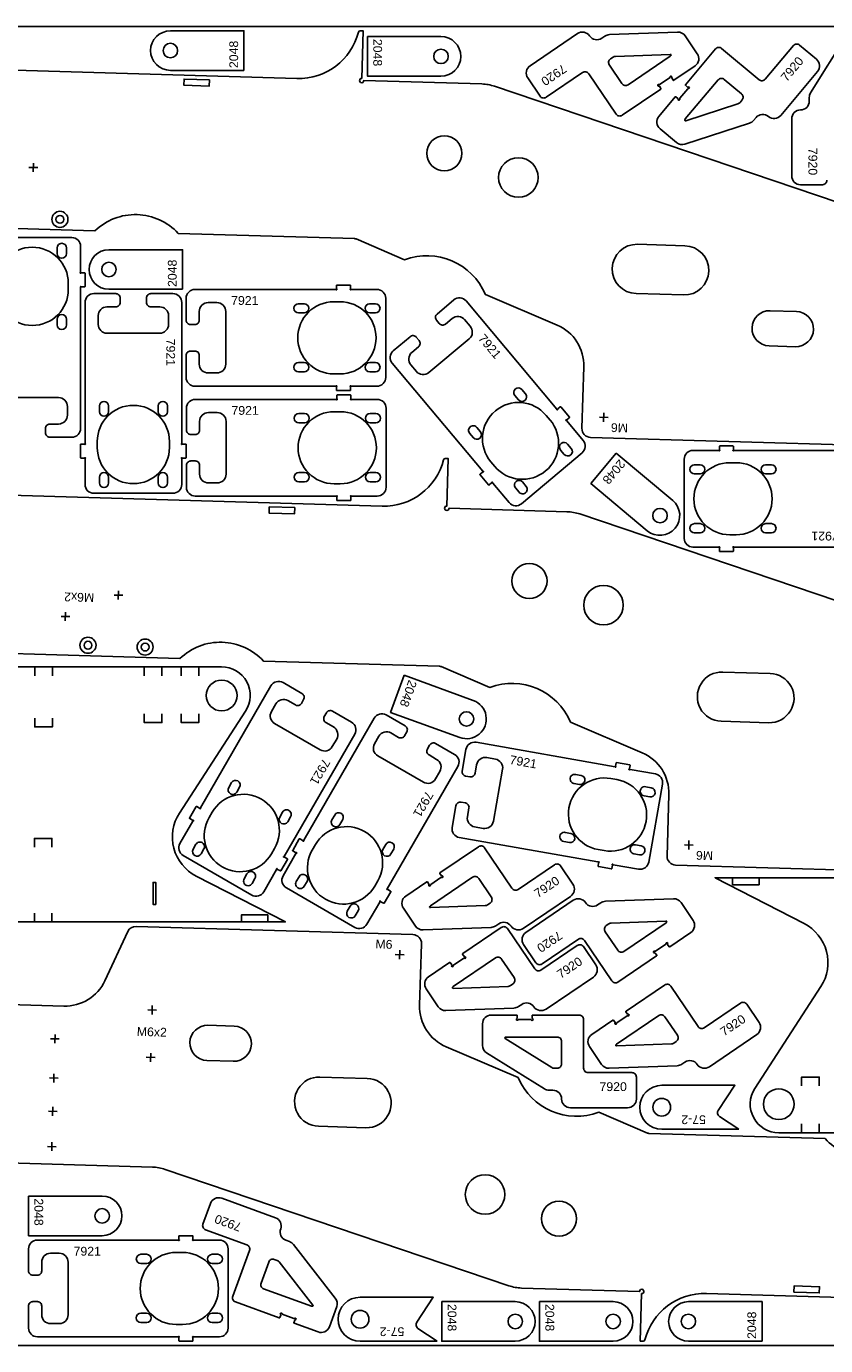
# Model space of a CAD drawing. Header units: millimetres. Extents: x 0 to 3000, y 0 to 1500.
# Tile 2 of 3: x 728 to 1637, y 0 to 1500. Entities that reach past the tile are written whole.
import ezdxf

# ---------------------------------------------------------------- set-up
doc = ezdxf.new("R2010")
doc.units = ezdxf.units.MM
doc.header["$MEASUREMENT"] = 0
doc.layers.add('Gravír', color=1, linetype='Continuous', true_color=0xff0000)
doc.layers.add('Sheet', color=18, linetype='Continuous', true_color=0x000000)
doc.styles.add('Arial', font='txt', dxfattribs={"height": 0.2})

msp = doc.modelspace()

# ---------------------------------------------------------------- linework, layer by layer
at = {"color": 7, "true_color": 0xffffff}
for points in [[(1651.6, 1299.6), (1260.8, 1431.9, 0.074313), (1246.2, 1434.5), (1112.1, 1438.5, -1), (1107.1, 1438.4, -0.429408), (1109.7, 1440.9), (1111.3, 1494.9), (1107.9, 1495, 0.351484), (1105.9, 1493.5, -0.351484), (1035.9, 1440.7), (368.2, 1460.5)], [(1661.2, 1490.3), (1620.2, 1424.6, 0.140541), (1618.7, 1419.3), (1618.7, 1415, -0.414214), (1608.7, 1405, 0.414214), (1598.7, 1395), (1598.7, 1330, 0.414214), (1608.7, 1320), (1633.7, 1320, 0.414214), (1638.7, 1325)], [(449.3, 1278), (806.1, 1267.4, -0.421053), (901, 1264.6), (1101.4, 1258.7, -0.094015), (1103.2, 1258.3), (1158.4, 1234.7, -0.4), (1250.3, 1195.3), (1331.9, 1160.4, -0.308197), (1362.2, 1112.9), (1360.1, 1043, 0.414214), (1369.8, 1032.7), (1684.7, 1023.3, 0.2997)], [(704.9, 1077.9), (764.9, 1077.9, -0.414214), (774.9, 1067.9), (774.9, 1057.9, -0.414214), (764.9, 1047.9), (754.9, 1047.9, 0.414214), (749.9, 1042.9), (749.9, 1037.9, 0.414214), (754.9, 1032.9), (779.9, 1032.9, 0.414214), (789.9, 1042.9), (789.9, 1203, 0.267949), (789.7, 1203.5, -1.303225), (790.3, 1204.1, 0.267949), (790.8, 1203.9), (794.4, 1203.9, 0.414214), (794.9, 1204.4), (794.9, 1219.4, 0.414214), (794.4, 1219.9), (790.8, 1219.9, 0.267949), (790.3, 1219.6, -1.303225), (789.7, 1220.3, 0.267949), (789.9, 1220.8), (789.9, 1249.9, 0.414214), (779.9, 1259.9), (689.9, 1259.9, 0.414214)], [(1693.4, 1017.9), (1533.2, 1017.9, 0.267949), (1532.8, 1017.6, -1.303225), (1532.1, 1018.3, 0.267949), (1532.4, 1018.7), (1532.4, 1022.4, 0.414214), (1531.9, 1022.9), (1516.9, 1022.9, 0.414214), (1516.4, 1022.4), (1516.4, 1018.7, 0.267949), (1516.6, 1018.3, -1.303225), (1515.9, 1017.6, 0.267949), (1515.5, 1017.9), (1486.4, 1017.9, 0.414214), (1476.4, 1007.9), (1476.4, 917.9, 0.414214), (1486.4, 907.9), (1515.5, 907.9, 0.267949), (1515.9, 908.1, -1.303225), (1516.6, 907.4, 0.267949), (1516.4, 907), (1516.4, 903.4, 0.414214), (1516.9, 902.9), (1531.9, 902.9, 0.414214), (1532.4, 903.4), (1532.4, 907, 0.267949), (1532.1, 907.4, -1.732051), (1532.9, 907.9), (1693.4, 907.9, 0.414214)], [(1748.4, 813.3), (1357.6, 945.6, 0.074313), (1343.1, 948.2), (1208.9, 952.2, -1), (1203.9, 952.1, -0.429408), (1206.5, 954.6), (1208.1, 1008.6), (1204.7, 1008.7, 0.351484), (1202.7, 1007.2, -0.351484), (1132.8, 954.4), (465.1, 974.2)], [(546.2, 791.7), (902.9, 781.2, -0.421053), (997.9, 778.3), (1198.2, 772.4, -0.094015), (1200, 772), (1255.2, 748.4, -0.4), (1347.1, 709), (1428.7, 674.1, -0.308197), (1459, 626.6), (1456.9, 556.7, 0.414214), (1466.6, 546.4), (1781.5, 537, 0.2997)], [(1731.6, 232.6, -0.421053), (1636.7, 235.4), (1436.3, 241.3, -0.094015), (1434.5, 241.7), (1379.3, 265.3, -0.4), (1287.4, 304.7), (1205.8, 339.6, -0.308197), (1175.5, 387.1), (1177.6, 457, 0.414214), (1167.9, 467.3), (853, 476.7, 0.2997), (843.7, 470.9), (817.6, 414.9, -0.2997), (770.8, 386.1), (394.5, 397.2, 0.198912)], [(187, 223.3), (871.5, 203, -0.074313), (886.1, 200.4), (1276.9, 68.1, 0.074313), (1291.4, 65.5), (1425.6, 61.5, -1), (1430.6, 61.6, -0.429408), (1428, 59.1), (1426.4, 5.1), (1429.8, 5, 0.351484), (1431.8, 6.5, -0.351484), (1501.7, 59.3), (2169.5, 39.5)]]:
    msp.add_lwpolyline(points, format="xyb", dxfattribs=at)
for points in [[(975.7, 1450), (975.7, 1495), (892, 1495, 1), (892, 1450)], [(1116.1, 1488.4), (1116.1, 1443.4), (1199.8, 1443.4, 1), (1199.8, 1488.4)], [(1477.6, 1489.1, 0.258618), (1468.9, 1493.5), (1391.5, 1490.6, 0.140541), (1386.3, 1488.9), (1382.7, 1486.5, -0.414214), (1368.8, 1489.1, 0.414214), (1355, 1491.8), (1301.2, 1455.3, 0.414214), (1298.5, 1441.4), (1312.5, 1420.7, 0.414214), (1319.5, 1419.4), (1360.9, 1447.5, -0.414214), (1367.8, 1446.1), (1399, 1400.2, 0.414214), (1405.9, 1398.9), (1449.8, 1428.6, 0.414214), (1449.9, 1429.3), (1448.2, 1431.9, 0.317837), (1447.6, 1432.1, -1.585786), (1448, 1433.8, 0.317837), (1448.5, 1433.8), (1460.3, 1441.8, 0.317837), (1460.5, 1442.3, -1.585786), (1462.2, 1442, 0.317837), (1462.2, 1441.4), (1464, 1438.9, 0.414214), (1464.7, 1438.7), (1488.7, 1455, 0.414214), (1491.3, 1468.9)], [(1467.6, 1367.9, 0.258618), (1477.1, 1366.1), (1550.8, 1390, 0.140541), (1555.3, 1393.1), (1558.1, 1396.4, -0.414214), (1572.2, 1397.6, 0.414214), (1586.3, 1398.8), (1628.1, 1448.6, 0.414214), (1626.8, 1462.7), (1607.7, 1478.8, 0.414214), (1600.6, 1478.2), (1568.5, 1439.9, -0.414214), (1561.5, 1439.3), (1518.9, 1474.9, 0.414214), (1511.9, 1474.3), (1477.8, 1433.7, 0.414214), (1477.9, 1433), (1480.3, 1431, 0.317837), (1480.8, 1431, -1.585786), (1481, 1429.2, 0.317837), (1480.4, 1429), (1471.3, 1418.2, 0.317837), (1471.3, 1417.6, -1.585786), (1469.5, 1417.4, 0.317837), (1469.3, 1418), (1467, 1420, 0.414214), (1466.3, 1419.9), (1447.6, 1397.7, 0.414214), (1448.9, 1383.6)], [(1461.4, 1468, -0.270547), (1460.6, 1466.1), (1412.6, 1433.6, -0.414214), (1405.6, 1434.9), (1391.3, 1456, -0.414214), (1392.6, 1463), (1395.6, 1465, -0.140541), (1398.2, 1465.8), (1460.5, 1468.2, -0.125244)], [(1477.4, 1392.7, -0.270547), (1477.7, 1394.7), (1515, 1439.1, -0.414214), (1522, 1439.7), (1541.6, 1423.3, -0.414214), (1542.2, 1416.3), (1539.9, 1413.5, -0.140541), (1537.6, 1412), (1478.3, 1392.7, -0.125244)], [(775.9, 1200.9, -1), (693.9, 1200.9), (693.9, 1207.9, -1), (775.9, 1207.9)], [(773.7, 1241.6, -1), (763.2, 1241.6), (763.2, 1248.1, -1), (773.7, 1248.1)], [(905.8, 1201.1), (905.8, 1246.1), (822.1, 1246.1, 1), (822.1, 1201.1)], [(1477.3, 1250.6, -1), (1475.6, 1194.6), (1421.7, 1196.2, -1), (1423.3, 1252.2)], [(909.9, 1100.9, 0.414214), (919.9, 1090.9), (1080, 1090.9, 0.267949), (1080.5, 1091.2, -1.303225), (1081.2, 1090.5, 0.267949), (1080.9, 1090.1), (1080.9, 1086.4, 0.414214), (1081.4, 1085.9), (1096.4, 1085.9, 0.414214), (1096.9, 1086.4), (1096.9, 1090.1, 0.267949), (1096.7, 1090.5, -1.303225), (1097.3, 1091.2, 0.267949), (1097.8, 1090.9), (1126.9, 1090.9, 0.414214), (1136.9, 1100.9), (1136.9, 1190.9, 0.414214), (1126.9, 1200.9), (1097.8, 1200.9, 0.267949), (1097.3, 1200.7, -1.303225), (1096.7, 1201.4, 0.267949), (1096.9, 1201.8), (1096.9, 1205.4, 0.414214), (1096.4, 1205.9), (1081.4, 1205.9, 0.414214), (1080.9, 1205.4), (1080.9, 1201.8, 0.267949), (1081.2, 1201.4, -1.732051), (1080.4, 1200.9), (919.9, 1200.9, 0.414214), (909.9, 1190.9), (909.9, 1165.9, 0.414214), (914.9, 1160.9), (919.9, 1160.9, 0.414214), (924.9, 1165.9), (924.9, 1175.9, -0.414214), (934.9, 1185.9), (944.9, 1185.9, -0.414214), (954.9, 1175.9), (954.9, 1115.9, -0.414214), (944.9, 1105.9), (934.9, 1105.9, -0.414214), (924.9, 1115.9), (924.9, 1125.9, 0.414214), (919.9, 1130.9), (914.9, 1130.9, 0.414214), (909.9, 1125.9)], [(804.9, 1196.1, 0.414214), (794.9, 1186.1), (794.9, 1026, 0.267949), (795.2, 1025.6, -1.303225), (794.5, 1024.9, 0.267949), (794, 1025.1), (790.4, 1025.1, 0.414214), (789.9, 1024.6), (789.9, 1009.6, 0.414214), (790.4, 1009.1), (794, 1009.1, 0.267949), (794.5, 1009.4, -1.303225), (795.2, 1008.7, 0.267949), (794.9, 1008.3), (794.9, 979.1, 0.414214), (804.9, 969.1), (894.9, 969.1, 0.414214), (904.9, 979.1), (904.9, 1008.3, 0.267949), (904.7, 1008.7, -1.303225), (905.3, 1009.4, 0.267949), (905.8, 1009.1), (909.4, 1009.1, 0.414214), (909.9, 1009.6), (909.9, 1024.6, 0.414214), (909.4, 1025.1), (905.8, 1025.1, 0.267949), (905.3, 1024.9, -1.732051), (904.9, 1025.6), (904.9, 1186.1, 0.414214), (894.9, 1196.1), (869.9, 1196.1, 0.414214), (864.9, 1191.1), (864.9, 1186.1, 0.414214), (869.9, 1181.1), (879.9, 1181.1, -0.414214), (889.9, 1171.1), (889.9, 1161.1, -0.414214), (879.9, 1151.1), (819.9, 1151.1, -0.414214), (809.9, 1161.1), (809.9, 1171.1, -0.414214), (819.9, 1181.1), (829.9, 1181.1, 0.414214), (834.9, 1186.1), (834.9, 1191.1, 0.414214), (829.9, 1196.1)], [(1077.9, 1104.9, -1), (1077.9, 1186.9), (1084.9, 1186.9, -1), (1084.9, 1104.9)], [(1145.5, 1131.2, 0.414214), (1144.3, 1117.1), (1247.2, 994.4, 0.267949), (1247.7, 994.2, -1.303225), (1247.6, 993.3, 0.267949), (1247.1, 993.2), (1244.3, 990.8, 0.414214), (1244.2, 990.1), (1253.9, 978.7, 0.414214), (1254.6, 978.6), (1257.4, 980.9, 0.267949), (1257.5, 981.4, -1.303225), (1258.5, 981.3, 0.267949), (1258.6, 980.8), (1277.3, 958.5, 0.414214), (1291.4, 957.3), (1360.3, 1015.1, 0.414214), (1361.6, 1029.2), (1342.9, 1051.5, 0.267949), (1342.4, 1051.7, -1.303225), (1342.5, 1052.7, 0.267949), (1343, 1052.7), (1345.7, 1055.1, 0.414214), (1345.8, 1055.8), (1336.2, 1067.3, 0.414214), (1335.5, 1067.3), (1332.7, 1065, 0.267949), (1332.5, 1064.5, -1.732051), (1331.7, 1064.8), (1228.5, 1187.8, 0.414214), (1214.4, 1189), (1195.3, 1172.9, 0.414214), (1194.7, 1165.9), (1197.9, 1162.1, 0.414214), (1204.9, 1161.5), (1212.6, 1167.9, -0.414214), (1226.7, 1166.6), (1233.1, 1159, -0.414214), (1231.9, 1144.9), (1185.9, 1106.3, -0.414214), (1171.8, 1107.6), (1165.4, 1115.2, -0.414214), (1166.6, 1129.3), (1174.3, 1135.7, 0.414214), (1174.9, 1142.8), (1171.7, 1146.6, 0.414214), (1164.6, 1147.2)], [(773.7, 1160.6, -1), (763.2, 1160.6), (763.2, 1167.1, -1), (773.7, 1167.1)], [(1037.7, 1174.2, -1), (1037.7, 1184.7), (1044.2, 1184.7, -1), (1044.2, 1174.2)], [(1118.7, 1174.2, -1), (1118.7, 1184.7), (1125.2, 1184.7, -1), (1125.2, 1174.2)], [(1604.1, 1175.8, -1), (1602.9, 1135.8), (1573, 1136.7, -1), (1574.1, 1176.7)], [(1037.7, 1107.2, -1), (1037.7, 1117.7), (1044.2, 1117.7, -1), (1044.2, 1107.2)], [(1118.7, 1107.2, -1), (1118.7, 1117.7), (1125.2, 1117.7, -1), (1125.2, 1107.2)], [(910.3, 975.9, 0.414214), (920.3, 965.9), (1080.4, 965.9, 0.267949), (1080.9, 966.2, -1.303225), (1081.6, 965.5, 0.267949), (1081.3, 965.1), (1081.3, 961.4, 0.414214), (1081.8, 960.9), (1096.8, 960.9, 0.414214), (1097.3, 961.4), (1097.3, 965.1, 0.267949), (1097.1, 965.5, -1.303225), (1097.7, 966.2, 0.267949), (1098.2, 965.9), (1127.3, 965.9, 0.414214), (1137.3, 975.9), (1137.3, 1065.9, 0.414214), (1127.3, 1075.9), (1098.2, 1075.9, 0.267949), (1097.7, 1075.7, -1.303225), (1097.1, 1076.4, 0.267949), (1097.3, 1076.8), (1097.3, 1080.4, 0.414214), (1096.8, 1080.9), (1081.8, 1080.9, 0.414214), (1081.3, 1080.4), (1081.3, 1076.8, 0.267949), (1081.6, 1076.4, -1.732051), (1080.8, 1075.9), (920.3, 1075.9, 0.414214), (910.3, 1065.9), (910.3, 1040.9, 0.414214), (915.3, 1035.9), (920.3, 1035.9, 0.414214), (925.3, 1040.9), (925.3, 1050.9, -0.414214), (935.3, 1060.9), (945.3, 1060.9, -0.414214), (955.3, 1050.9), (955.3, 990.9, -0.414214), (945.3, 980.9), (935.3, 980.9, -0.414214), (925.3, 990.9), (925.3, 1000.9, 0.414214), (920.3, 1005.9), (915.3, 1005.9, 0.414214), (910.3, 1000.9)], [(1283.7, 1080.4, -1), (1291.8, 1087.1), (1295.9, 1082.2, -1), (1287.9, 1075.4)], [(808.9, 1028.1, -1), (890.9, 1028.1), (890.9, 1021.1, -1), (808.9, 1021.1)], [(811.2, 1068.4, -1), (821.7, 1068.4), (821.7, 1061.9, -1), (811.2, 1061.9)], [(878.2, 1068.4, -1), (888.7, 1068.4), (888.7, 1061.9, -1), (878.2, 1061.9)], [(1256.5, 1005, -1), (1319.4, 1057.7), (1323.9, 1052.4, -1), (1261, 999.7)], [(1038.1, 1049.2, -1), (1038.1, 1059.7), (1044.6, 1059.7, -1), (1044.6, 1049.2)], [(1078.3, 979.9, -1), (1078.3, 1061.9), (1085.3, 1061.9, -1), (1085.3, 979.9)], [(1119.1, 1049.2, -1), (1119.1, 1059.7), (1125.6, 1059.7, -1), (1125.6, 1049.2)], [(1232.4, 1037.3, -1), (1240.4, 1044.1), (1244.6, 1039.1, -1), (1236.6, 1032.3)], [(1335.8, 1018.3, -1), (1343.8, 1025.1), (1348, 1020.1, -1), (1340, 1013.4)], [(1399.2, 1014.8), (1370.3, 980.3), (1434.4, 926.5, 1), (1463.3, 961)], [(811.2, 987.4, -1), (821.7, 987.4), (821.7, 980.9, -1), (811.2, 980.9)], [(878.2, 987.4, -1), (888.7, 987.4), (888.7, 980.9, -1), (878.2, 980.9)], [(1038.1, 982.2, -1), (1038.1, 992.7), (1044.6, 992.7, -1), (1044.6, 982.2)], [(1119.1, 982.2, -1), (1119.1, 992.7), (1125.6, 992.7, -1), (1125.6, 982.2)], [(1494.6, 1001.6, -1), (1494.6, 991.1), (1488.1, 991.1, -1), (1488.1, 1001.6)], [(1535.4, 1003.9, -1), (1535.4, 921.9), (1528.4, 921.9, -1), (1528.4, 1003.9)], [(1575.6, 1001.6, -1), (1575.6, 991.1), (1569.1, 991.1, -1), (1569.1, 1001.6)], [(1284.5, 975.3, -1), (1292.5, 982), (1296.7, 977, -1), (1288.6, 970.3)], [(1494.6, 934.6, -1), (1494.6, 924.1), (1488.1, 924.1, -1), (1488.1, 934.6)], [(1575.6, 934.6, -1), (1575.6, 924.1), (1569.1, 924.1, -1), (1569.1, 934.6)], [(688.3, 481.7), (1022.8, 481.7), (921.4, 533.9, -0.443873), (902.3, 605.5), (977.6, 721.5, 0.594692), (950.3, 771.7), (495.3, 771.7, 0.594692), (468, 721.5), (543.2, 605.5, -0.443873), (524.2, 533.9), (422.8, 481.7)], [(1574.1, 764.3, -1), (1572.5, 708.3), (1518.5, 709.9, -1), (1520.2, 765.9)], [(1020.1, 753.9, 0.414214), (1006.4, 750.2), (926.3, 611.5, 0.267949), (926.3, 611, -1.303225), (925.4, 610.8, 0.267949), (925.2, 611.2), (922, 613, 0.414214), (921.3, 612.9), (913.8, 599.9, 0.414214), (914, 599.2), (917.2, 597.4, 0.267949), (917.7, 597.4, -1.303225), (917.9, 596.4, 0.267949), (917.5, 596.2), (902.9, 571, 0.414214), (906.6, 557.3), (984.5, 512.3, 0.414214), (998.2, 516), (1012.7, 541.2, 0.267949), (1012.7, 541.7, -1.303225), (1013.7, 541.9, 0.267949), (1013.9, 541.5), (1017.1, 539.7, 0.414214), (1017.7, 539.9), (1025.2, 552.9, 0.414214), (1025.1, 553.5), (1021.9, 555.4, 0.267949), (1021.4, 555.4, -1.732051), (1021.4, 556.2), (1101.7, 695.2, 0.414214), (1098, 708.9), (1076.4, 721.4, 0.414214), (1069.5, 719.6), (1067, 715.2, 0.414214), (1068.9, 708.4), (1077.5, 703.4, -0.414214), (1081.2, 689.7), (1076.2, 681.1, -0.414214), (1062.5, 677.4), (1010.6, 707.4, -0.414214), (1006.9, 721.1), (1011.9, 729.7, -0.414214), (1025.6, 733.4), (1034.2, 728.4, 0.414214), (1041, 730.2), (1043.5, 734.6, 0.414214), (1041.7, 741.4)], [(1157.8, 762.3), (1142.4, 720), (1221.1, 691.4, 1), (1236.5, 733.7)], [(1137.4, 717.1, 0.414214), (1123.7, 713.4), (1043.7, 574.8, 0.267949), (1043.7, 574.3, -1.303225), (1042.7, 574, 0.267949), (1042.5, 574.4), (1039.3, 576.3, 0.414214), (1038.6, 576.1), (1031.1, 563.1, 0.414214), (1031.3, 562.4), (1034.5, 560.6, 0.267949), (1035, 560.6, -1.303225), (1035.2, 559.6, 0.267949), (1034.8, 559.4), (1020.2, 534.2, 0.414214), (1023.9, 520.5), (1101.8, 475.5, 0.414214), (1115.5, 479.2), (1130.1, 504.4, 0.267949), (1130.1, 504.9, -1.303225), (1131, 505.1, 0.267949), (1131.2, 504.7), (1134.4, 502.9, 0.414214), (1135.1, 503.1), (1142.6, 516.1, 0.414214), (1142.4, 516.8), (1139.2, 518.6, 0.267949), (1138.7, 518.6, -1.732051), (1138.7, 519.4), (1219, 658.4, 0.414214), (1215.3, 672.1), (1193.7, 684.6, 0.414214), (1186.8, 682.8), (1184.3, 678.4, 0.414214), (1186.2, 671.6), (1194.8, 666.6, -0.414214), (1198.5, 652.9), (1193.5, 644.3, -0.414214), (1179.8, 640.6), (1127.9, 670.6, -0.414214), (1124.2, 684.3), (1129.2, 692.9, -0.414214), (1142.9, 696.6), (1151.5, 691.6, 0.414214), (1158.4, 693.4), (1160.9, 697.8, 0.414214), (1159, 704.6)], [(1212.5, 589.2, 0.414214), (1220.6, 577.7), (1378.3, 549.9, 0.267949), (1378.8, 550, -1.303225), (1379.3, 549.2, 0.267949), (1379, 548.9), (1378.4, 545.3, 0.414214), (1378.8, 544.7), (1393.6, 542.1, 0.414214), (1394.1, 542.5), (1394.8, 546.1, 0.267949), (1394.6, 546.5, -1.303225), (1395.4, 547.1, 0.267949), (1395.8, 546.8), (1424.5, 541.7, 0.414214), (1436, 549.8), (1451.7, 638.5, 0.414214), (1443.6, 650), (1414.9, 655.1, 0.267949), (1414.4, 654.9, -1.303225), (1413.8, 655.7, 0.267949), (1414.2, 656.1), (1414.8, 659.7, 0.414214), (1414.4, 660.3), (1399.6, 662.9, 0.414214), (1399, 662.5), (1398.4, 658.9, 0.267949), (1398.6, 658.4, -1.732051), (1397.8, 658.1), (1239.7, 686, 0.414214), (1228.1, 677.9), (1223.8, 653.3, 0.414214), (1227.8, 647.5), (1232.8, 646.6, 0.414214), (1238.5, 650.7), (1240.3, 660.5, -0.414214), (1251.9, 668.6), (1261.7, 666.9, -0.414214), (1269.8, 655.3), (1259.4, 596.2, -0.414214), (1247.8, 588.1), (1238, 589.8, -0.414214), (1229.9, 601.4), (1231.6, 611.3, 0.414214), (1227.5, 617.1), (1222.6, 617.9, 0.414214), (1216.8, 613.9)], [(1378.6, 564, -1), (1392.9, 644.8), (1399.8, 643.6, -1), (1385.5, 562.8)], [(1351, 639.2, -1), (1352.8, 649.5), (1359.2, 648.4, -1), (1357.4, 638.1)], [(961.6, 640.1, -1), (970.7, 634.9), (967.4, 629.2, -1), (958.4, 634.5)], [(1430.8, 625.1, -1), (1432.6, 635.5), (1439, 634.3, -1), (1437.2, 624)], [(939.5, 606.4, -1), (1010.5, 565.4), (1007, 559.3, -1), (936, 600.3)], [(1019.6, 606.6, -1), (1028.7, 601.4), (1025.5, 595.7, -1), (1016.4, 601)], [(1078.9, 603.3, -1), (1088, 598.1), (1084.8, 592.5, -1), (1075.7, 597.7)], [(1056.9, 569.6, -1), (1127.9, 528.6), (1124.4, 522.5, -1), (1053.4, 563.5)], [(921.1, 570, -1), (930.2, 564.7), (926.9, 559.1, -1), (917.9, 564.3)], [(1136.9, 569.8, -1), (1146, 564.6), (1142.8, 559, -1), (1133.7, 564.2)], [(1339.4, 573.2, -1), (1341.2, 583.6), (1347.6, 582.4, -1), (1345.8, 572.1)], [(1170.7, 477, 0.258618), (1179.4, 472.7), (1256.8, 475.5, 0.140541), (1262, 477.3), (1265.6, 479.7, -0.414214), (1279.5, 477, 0.414214), (1293.4, 474.4), (1347.2, 510.8, 0.414214), (1349.8, 524.7), (1335.8, 545.4, 0.414214), (1328.8, 546.8), (1287.5, 518.7, -0.414214), (1280.5, 520), (1249.4, 566, 0.414214), (1242.4, 567.3), (1198.6, 537.5, 0.414214), (1198.4, 536.8), (1200.2, 534.3, 0.317837), (1200.7, 534.1, -1.585786), (1200.4, 532.3, 0.317837), (1199.8, 532.3), (1188.1, 524.4, 0.317837), (1187.9, 523.8, -1.585786), (1186.1, 524.2, 0.317837), (1186.1, 524.8), (1184.4, 527.3, 0.414214), (1183.7, 527.4), (1159.7, 511.2, 0.414214), (1157, 497.3)], [(1419.2, 559.2, -1), (1421, 569.5), (1427.4, 568.4, -1), (1425.6, 558)], [(979.1, 536.5, -1), (988.2, 531.2), (985, 525.6, -1), (975.9, 530.8)], [(1038.4, 533.2, -1), (1047.5, 527.9), (1044.3, 522.3, -1), (1035.2, 527.6)], [(1186.9, 498.2, -0.270547), (1187.8, 500), (1235.8, 532.6, -0.414214), (1242.7, 531.2), (1257, 510.1, -0.414214), (1255.7, 503.2), (1252.7, 501.2, -0.140541), (1250.1, 500.3), (1187.9, 498, -0.125244)], [(1846, 532), (1511.5, 532), (1612.8, 479.9, -0.443873), (1631.9, 408.2), (1556.7, 292.2, 0.594692), (1584, 242), (2039, 242, 0.594692), (2066.2, 292.2), (1991, 408.2, -0.443873), (2010.1, 479.9), (2111.5, 532)], [(1096.4, 499.7, -1), (1105.5, 494.4), (1102.3, 488.8, -1), (1093.2, 494.1)], [(1472.8, 503.7, 0.258618), (1464.2, 508.1), (1386.8, 505.2, 0.140541), (1381.5, 503.5), (1377.9, 501, -0.414214), (1364.1, 503.7, 0.414214), (1350.2, 506.4), (1296.4, 469.9, 0.414214), (1293.7, 456), (1307.7, 435.3, 0.414214), (1314.7, 434), (1356.1, 462, -0.414214), (1363, 460.7), (1394.2, 414.8, 0.414214), (1401.1, 413.4), (1445, 443.2, 0.414214), (1445.1, 443.9), (1443.4, 446.4, 0.317837), (1442.8, 446.6, -1.585786), (1443.2, 448.4, 0.317837), (1443.8, 448.4), (1455.5, 456.4, 0.317837), (1455.7, 456.9, -1.585786), (1457.5, 456.6, 0.317837), (1457.4, 456), (1459.2, 453.4, 0.414214), (1459.9, 453.3), (1483.9, 469.6, 0.414214), (1486.5, 483.5)], [(1456.6, 482.5, -0.270547), (1455.8, 480.7), (1407.8, 448.2, -0.414214), (1400.8, 449.5), (1386.5, 470.6, -0.414214), (1387.8, 477.5), (1390.8, 479.6, -0.140541), (1393.4, 480.4), (1455.7, 482.7, -0.125244)], [(1196.7, 385.3, 0.258618), (1205.3, 380.9), (1282.7, 383.8, 0.140541), (1288, 385.5), (1291.6, 387.9, -0.414214), (1305.4, 385.3, 0.414214), (1319.3, 382.6), (1373.1, 419.1, 0.414214), (1375.8, 433), (1361.8, 453.7, 0.414214), (1354.8, 455), (1313.4, 426.9, -0.414214), (1306.5, 428.3), (1275.3, 474.2, 0.414214), (1268.4, 475.5), (1224.5, 445.8, 0.414214), (1224.4, 445.1), (1226.1, 442.5, 0.317837), (1226.7, 442.3, -1.585786), (1226.3, 440.5, 0.317837), (1225.7, 440.6), (1214, 432.6, 0.317837), (1213.8, 432.1, -1.585786), (1212, 432.4, 0.317837), (1212.1, 433), (1210.3, 435.5, 0.414214), (1209.6, 435.7), (1185.6, 419.4, 0.414214), (1183, 405.5)], [(1212.9, 406.4, -0.270547), (1213.7, 408.2), (1261.7, 440.8, -0.414214), (1268.7, 439.5), (1283, 418.4, -0.414214), (1281.7, 411.4), (1278.7, 409.4, -0.140541), (1276.1, 408.5), (1213.8, 406.2, -0.125244)], [(1382.5, 319.8, 0.258618), (1391.1, 315.4), (1468.5, 318.3, 0.140541), (1473.7, 320), (1477.3, 322.4, -0.414214), (1491.2, 319.8, 0.414214), (1505.1, 317.1), (1558.9, 353.6, 0.414214), (1561.5, 367.5), (1547.5, 388.2, 0.414214), (1540.6, 389.5), (1499.2, 361.4, -0.414214), (1492.2, 362.8), (1461.1, 408.7, 0.414214), (1454.1, 410), (1410.3, 380.3, 0.414214), (1410.2, 379.6), (1411.9, 377, 0.317837), (1412.4, 376.8, -1.585786), (1412.1, 375, 0.317837), (1411.5, 375.1), (1399.8, 367.1, 0.317837), (1399.6, 366.6, -1.585786), (1397.8, 366.9, 0.317837), (1397.8, 367.5), (1396.1, 370, 0.414214), (1395.4, 370.2), (1371.4, 353.9, 0.414214), (1368.7, 340)], [(1247, 341.4, 0.258618), (1251.7, 332.9), (1317.4, 291.9, 0.140541), (1322.7, 290.4), (1327, 290.4, -0.414214), (1337, 280.4, 0.414214), (1347, 270.4), (1412, 270.4, 0.414214), (1422, 280.4), (1422, 305.4, 0.414214), (1417, 310.4), (1367, 310.4, -0.414214), (1362, 315.4), (1362, 370.9, 0.414214), (1357, 375.9), (1304, 375.9, 0.414214), (1303.5, 375.4), (1303.5, 372.3, 0.317837), (1303.8, 371.8, -1.585786), (1302.5, 370.5, 0.317837), (1302.1, 370.9), (1287.9, 370.9, 0.317837), (1287.4, 370.5, -1.585786), (1286.2, 371.8, 0.317837), (1286.5, 372.3), (1286.5, 375.4, 0.414214), (1286, 375.9), (1257, 375.9, 0.414214), (1247, 365.9)], [(1398.6, 340.9, -0.270547), (1399.5, 342.7), (1447.5, 375.3, -0.414214), (1454.4, 374), (1468.7, 352.9, -0.414214), (1467.4, 345.9), (1464.5, 343.9, -0.140541), (1461.8, 343), (1399.6, 340.7, -0.125244)], [(933.6, 324.2, -1), (934.7, 364.2), (964.7, 363.3, -1), (963.5, 323.3)], [(1272.2, 349.8, -0.270547), (1274, 350.9), (1332, 350.9, -0.414214), (1337, 345.9), (1337, 320.4, -0.414214), (1332, 315.4), (1328.4, 315.4, -0.140541), (1325.8, 316.1), (1272.9, 349.1, -0.125244)], [(1060.4, 249.4, -1), (1062.1, 305.4), (1116, 303.8, -1), (1114.4, 247.8)], [(1538.7, 246), (1516.6, 260.6, -0.414213), (1515.2, 267.5), (1534.1, 296), (1450.9, 296, 1), (1450.9, 246)], [(730.7, 170), (730.7, 125), (814.4, 125, 1), (814.4, 170)], [(1081.2, 44.4, 0.258618), (1079.6, 54), (1032, 115, 0.140541), (1027.5, 118.3), (1023.4, 119.8, -0.414214), (1017.5, 132.6, 0.414214), (1011.5, 145.4), (950.4, 167.6, 0.414214), (937.6, 161.6), (929, 138.2, 0.414214), (932, 131.7), (979, 114.6, -0.414214), (982, 108.2), (963, 56.1, 0.414214), (966, 49.7), (1015.8, 31.5, 0.414214), (1016.5, 31.8), (1017.5, 34.7, 0.317837), (1017.4, 35.3, -1.585786), (1019, 36.1, 0.317837), (1019.3, 35.6), (1032.6, 30.7, 0.317837), (1033.2, 30.9, -1.585786), (1034, 29.3, 0.317837), (1033.5, 28.9), (1032.4, 26, 0.414214), (1032.7, 25.4), (1060, 15.5, 0.414214), (1072.8, 21.4)], [(730.7, 20, 0.414214), (740.7, 10), (900.9, 10, 0.267949), (901.3, 10.2, -1.303225), (902, 9.6, 0.267949), (901.7, 9.1), (901.7, 5.5, 0.414214), (902.2, 5), (917.2, 5, 0.414214), (917.7, 5.5), (917.7, 9.1, 0.267949), (917.5, 9.6, -1.303225), (918.1, 10.2, 0.267949), (918.6, 10), (947.7, 10, 0.414214), (957.7, 20), (957.7, 110, 0.414214), (947.7, 120), (918.6, 120, 0.267949), (918.1, 119.8, -1.303225), (917.5, 120.4, 0.267949), (917.7, 120.9), (917.7, 124.5, 0.414214), (917.2, 125), (902.2, 125, 0.414214), (901.7, 124.5), (901.7, 120.9, 0.267949), (902, 120.4, -1.732051), (901.2, 120), (740.7, 120, 0.414214), (730.7, 110), (730.7, 85, 0.414214), (735.7, 80), (740.7, 80, 0.414214), (745.7, 85), (745.7, 95, -0.414214), (755.7, 105), (765.7, 105, -0.414214), (775.7, 95), (775.7, 35, -0.414214), (765.7, 25), (755.7, 25, -0.414214), (745.7, 35), (745.7, 45, 0.414214), (740.7, 50), (735.7, 50, 0.414214), (730.7, 45)], [(898.7, 24, -1), (898.7, 106), (905.7, 106, -1), (905.7, 24)], [(858.5, 93.3, -1), (858.5, 103.8), (865, 103.8, -1), (865, 93.3)], [(939.5, 93.3, -1), (939.5, 103.8), (946, 103.8, -1), (946, 93.3)], [(1054.5, 45.1, -0.270547), (1052.6, 44.8), (998.1, 64.6, -0.414214), (995.1, 71), (1003.8, 95, -0.414214), (1010.2, 98), (1013.6, 96.7, -0.140541), (1015.8, 95.1), (1054.1, 46, -0.125244)], [(1195.6, 5), (1173.6, 19.6, -0.414213), (1172.2, 26.6), (1191, 55), (1107.8, 55, 1), (1107.8, 5)], [(1200.6, 50), (1200.6, 5), (1284.3, 5, 1), (1284.3, 50)], [(1311.8, 50), (1311.8, 5), (1395.6, 5, 1), (1395.6, 50)], [(1564.9, 5), (1564.9, 50), (1481.2, 50, 1), (1481.2, 5)], [(858.5, 26.2, -1), (858.5, 36.8), (865, 36.8, -1), (865, 26.2)], [(939.5, 26.2, -1), (939.5, 36.8), (946, 36.8, -1), (946, 26.2)]]:
    msp.add_lwpolyline(points, format="xyb", close=True, dxfattribs=at)
for points in [[(936.5, 1439.2), (936.3, 1432.2), (907.4, 1433), (907.6, 1440)], [(1033.4, 952.9), (1033.2, 945.9), (1004.2, 946.7), (1004.4, 953.7)], [(1601.1, 60.8), (1601.3, 67.8), (1630.3, 67), (1630.1, 60)]]:
    msp.add_lwpolyline(points, close=True, dxfattribs=at)
at = {"color": 1, "true_color": 0xff0000}
for points in [[(737.8, 771.7), (737.8, 761.7)], [(757.8, 771.7), (757.8, 761.7)], [(862.3, 771.7), (862.3, 761.7)], [(882.3, 771.7), (882.3, 761.7)], [(904.3, 771.7), (904.3, 761.7)], [(924.3, 771.7), (924.3, 761.7)], [(757.8, 713.5), (757.8, 703.5), (737.8, 703.5), (737.8, 713.5)], [(882.3, 718.4), (882.3, 708.4), (862.3, 708.4), (862.3, 718.4)], [(924.3, 718.4), (924.3, 708.4), (904.3, 708.4), (904.3, 718.4)], [(757.3, 566.7), (757.3, 576.7), (737.3, 576.7), (737.3, 566.7)], [(1561.5, 532), (1561.5, 524), (1531.5, 524), (1531.5, 532)], [(737.3, 481.7), (737.3, 491.7)], [(757.3, 481.7), (757.3, 491.7)], [(972.8, 481.7), (972.8, 489.7), (1002.8, 489.7), (1002.8, 481.7)], [(1610, 295.3), (1610, 305.3), (1630, 305.3), (1630, 295.3)], [(1610, 242), (1610, 252)], [(1630, 242), (1630, 252)]]:
    msp.add_lwpolyline(points, dxfattribs=at)
msp.add_lwpolyline([(875.3, 501.7), (872.3, 501.7), (872.3, 526.7), (875.3, 526.7)], close=True, dxfattribs=at)
at = {"color": 7, "true_color": 0xffffff}
for centre, radius in [((892, 1472.5), 8.25), ((1199.8, 1465.9), 8.25), ((1203.6, 1355.7), 20), ((1287.8, 1328.2), 22.5), ((766.4, 1280.6), 4.5), ((822.1, 1223.6), 8.25), ((1448.9, 943.7), 8.25), ((1300.4, 869.4), 20), ((1384.6, 841.9), 22.5), ((798.3, 796.3), 4.5), ((863.3, 794.3), 4.5), ((950.3, 739.2), 17.5), ((1228.8, 712.5), 8.25), ((1584, 274.5), 17.5), ((1450.9, 271), 10.1), ((1249.9, 171.8), 22.5), ((814.4, 147.5), 8.25), ((1334.1, 144.3), 20), ((1107.8, 30), 10.1), ((1284.3, 27.5), 8.25), ((1395.6, 27.5), 8.25), ((1481.2, 27.5), 8.25)]:
    msp.add_circle(centre, radius, dxfattribs=at)
at = {"layer": 'Gravír', "color": 1, "true_color": 0xff0000}
for points in [[(731.2, 1339.7), (741.2, 1339.4)], [(736.3, 1344.5), (736, 1334.6)], [(1379.9, 1055.7), (1389.9, 1055.4)], [(1385, 1060.5), (1384.7, 1050.5)], [(833.1, 858.3), (832.8, 848.3)], [(828, 853.4), (838, 853.1)], [(767.6, 829.2), (777.6, 828.9)], [(772.7, 834), (772.4, 824)], [(1481.8, 574.2), (1481.5, 564.2)], [(1476.7, 569.4), (1486.7, 569.1)], [(1157.8, 444.3), (1147.8, 444.6)], [(1152.7, 439.5), (1153, 449.5)], [(876.2, 381.4), (866.2, 381.7)], [(871.1, 376.6), (871.4, 386.6)], [(765.7, 348.7), (755.7, 349)], [(760.6, 343.9), (760.9, 353.9)], [(869.5, 322.6), (869.8, 332.6)], [(874.6, 327.5), (864.6, 327.8)], [(764.4, 304), (754.4, 304.3)], [(759.3, 299.1), (759.6, 309.1)], [(758.1, 261.4), (758.4, 271.4)], [(763.3, 266.2), (753.3, 266.5)], [(762.1, 226.2), (752.1, 226.5)], [(757, 221.4), (757.2, 231.4)]]:
    msp.add_lwpolyline(points, dxfattribs=at)
for centre in [(766.4, 1280.6), (798.3, 796.3), (863.3, 794.3)]:
    msp.add_circle(centre, 9.12, dxfattribs=at)
at = {"layer": 'Sheet', "color": 18, "true_color": 0x000000}
msp.add_lwpolyline([(0, 0), (3000, 0), (3000, 1500), (0, 1500)], close=True, dxfattribs=at)

# ---------------------------------------------------------------- texts
at = {"layer": 'Gravír', "color": 1, "true_color": 0xff0000, "char_height": 10, "attachment_point": 7, "style": 'Arial'}
for s, insert, rotation in [('2048', (1122.6, 1485.8), 270), ('2048', (969.2, 1452.6), 90), ('7920', (1593.1, 1436.3), 50), ('7920', (1338.2, 1457.6), 214.1455), ('7920', (1617.6, 1361.9), 270), ('2048', (899.3, 1203.7), 90), ('7921', (887.2, 1144.9), 270), ('7921', (1241.4, 1144.8), 310), ('M6', (1412.6, 1048.4), 178.3038), ('2048', (1402.6, 1008.6), 230), ('7921', (1652.2, 925.6), 180), ('M6x2', (805.5, 855.5), 178.3038), ('2048', (1163.1, 757.7), 250), ('7921', (1065.7, 668.4), 240), ('7921', (1277.2, 661.4), 350), ('7921', (1183, 631.6), 240), ('M6', (1509.4, 562.1), 178.3038), ('7920', (1310.1, 508.6), 34.1456), ('7920', (1333.4, 472.1), 214.1455), ('M6', (1125.1, 451.6), 358.3038), ('7920', (1336.1, 416.8), 34.1456), ('7920', (1521.8, 351.3), 34.1456), ('M6x2', (853.7, 352.1), 358.3038), ('57-2', (1501.1, 262), 180), ('2048', (737.2, 167.4), 270), ('7920', (973.9, 138.9), 160), ('2048', (1207.2, 47.4), 270), ('2048', (1318.4, 47.4), 270), ('2048', (1558.4, 7.6), 90), ('57-2', (1158.1, 21), 180)]:
    msp.add_mtext(s, dxfattribs=dict(at, insert=insert, rotation=rotation))
for s, insert in [('7921', (961.1, 1183.2)), ('7921', (961.5, 1058.2)), ('7920', (1380.1, 289.3)), ('7921', (781.9, 102.2))]:
    msp.add_mtext(s, dxfattribs=dict(at, insert=insert))

doc.saveas('drawing.dxf')
